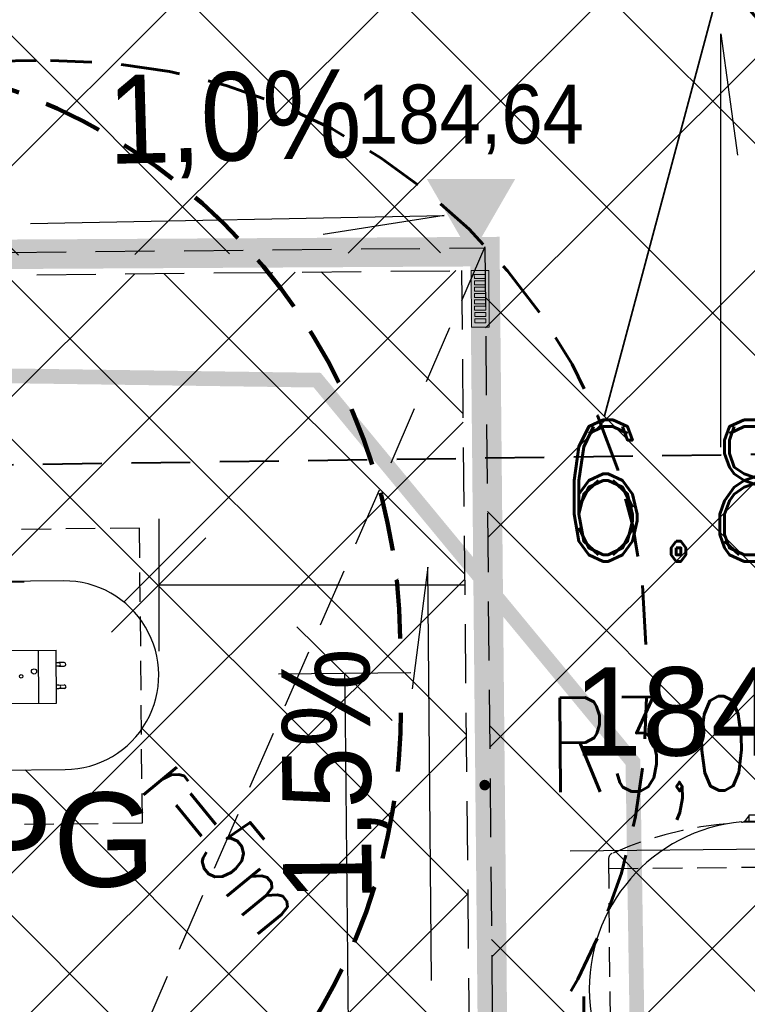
# Model space of a CAD drawing. Extents: x 8014 to 6635291, y -5609 to 5765892.
# Tile 55 of 158: x 6601156.95 to 6601163.12, y 5731805.14 to 5731813.49. Entities that reach past the tile are written whole.
import ezdxf
from ezdxf.enums import TextEntityAlignment as Align

# ---------------------------------------------------------------- set-up
doc = ezdxf.new("R2010")
doc.units = 0
doc.header["$PDSIZE"] = 0.75
for name, pattern in [('( Dashed )', [0.75, 0.5, -0.25]), ('DASHED', [0.75, 0.5, -0.25]), ('DASHED2', [0.375, 0.25, -0.125]), ('HIDDEN', [0.375, 0.25, -0.125]), ('HIDDEN2', [0.1875, 0.125, -0.0625])]:
    doc.linetypes.add(name, pattern=pattern)
doc.layers.get('0').update_dxf_attribs({"linetype": 'CONTINUOUS'})
doc.layers.get('Defpoints').update_dxf_attribs({"linetype": 'CONTINUOUS'})
for name, color, linetype, lineweight in [('!m_spadki', 7, 'CONTINUOUS', 30), ('!m_wpusty', 2, 'CONTINUOUS', 20), ('D_WYMIARY', 7, 'CONTINUOUS', 15), ('GSPWPS', 7, 'CONTINUOUS', 13), ('GSPWPS_O', 7, 'CONTINUOUS', 13), ('T_odn', 7, 'CONTINUOUS', 35), ('T_str.5m', 150, 'HIDDEN', 100), ('T_str.ochr.8m', 40, 'HIDDEN', 60)]:
    doc.layers.add(name, color=color, linetype=linetype, lineweight=lineweight)
for name, color, linetype in [('300_WIATA_DYST', 7, 'CONTINUOUS'), ('300_ZBIORNIKI', 8, 'CONTINUOUS'), ('A-SZRAF- DROGI', 130, 'CONTINUOUS'), ('a_drogi', 4, 'CONTINUOUS'), ('a_dystrybutory', 7, 'CONTINUOUS'), ('a_zieleń', 80, 'CONTINUOUS'), ('droga p.poz', 22, 'CONTINUOUS'), ('Kraw', 7, 'CONTINUOUS'), ('Opisy', 1, 'CONTINUOUS'), ('STREFY', 7, 'CONTINUOUS'), ('T_opisy', 7, 'CONTINUOUS'), ('Wiaty', 2, 'CONTINUOUS'), ('Wymiarowanie', 7, 'CONTINUOUS')]:
    doc.layers.add(name, color=color, linetype=linetype)
doc.layers.add('AP_HATCH_DROGI', color=7, linetype='CONTINUOUS', lineweight=15, true_color=0x949494)
doc.styles.add('Arial', font='arial.ttf')
doc.styles.add('Romand', font='romand.shx', dxfattribs={"width": 0.8})
doc.styles.add('ROMANS', font='romans.shx', dxfattribs={"width": 0.7})
doc.dimstyles.new('DIM500', dxfattribs={"dimscale": 40, "dimtxt": 0.03, "dimasz": 0.01, "dimexe": 0, "dimexo": 0, "dimgap": 0.02, "dimtad": 1, "dimzin": 9, "dimdsep": 46, "dimtxsty": 'ROMANS', "dimblk": 'TICK1', "dimcen": 0, "dimse1": 1, "dimse2": 1, "dimclrd": 256, "dimclre": 7, "dimclrt": 6, "dimazin": 0, "dimtfac": 1, "dimtdec": 4, "dimtix": 1, "dimtmove": 2, "dimatfit": 3, "dimldrblk": 'TICK1', "dimfxl": 1, "dimtolj": 1, "dimtzin": 9, "dimarcsym": 0})
doc.dimstyles.new('wymiary 1000', dxfattribs={"dimtxt": 1.2, "dimasz": 0.5, "dimexe": 0.2, "dimexo": 0, "dimgap": 0.3, "dimtad": 1, "dimzin": 1, "dimtxsty": 'ROMANS', "dimblk": 'OBLIQUE', "dimcen": 1.5, "dimazin": 0, "dimtfac": 1, "dimtix": 1, "dimtmove": 0, "dimatfit": 3, "dimfxl": 1.25, "dimarcsym": 0})

# ---------------------------------------------------------------- blocks, each defined once
blk = doc.blocks.new('D_GSPWPS1')
blk.add_hatch(color=0).paths.add_polyline_path([(-0.045, 0), (-0.043467, -0.011647), (-0.038971, -0.0225), (-0.03182, -0.03182), (-0.0225, -0.038971), (-0.011647, -0.043467), (0, -0.045), (0.011647, -0.043467), (0.0225, -0.038971), (0.03182, -0.03182), (0.038971, -0.0225), (0.043467, -0.011647), (0.045, 0), (0.043467, 0.011647), (0.038971, 0.0225), (0.03182, 0.03182), (0.0225, 0.038971), (0.011647, 0.043467), (0, 0.045), (-0.011647, 0.043467), (-0.0225, 0.038971), (-0.03182, 0.03182), (-0.038971, 0.0225), (-0.043467, 0.011647)])
blk = doc.blocks.new('_Oblique')
at = {"color": 0, "linetype": 'ByBlock', "lineweight": -2}
blk.add_line((-0.5, -0.5), (0.5, 0.5), dxfattribs=at)
blk = doc.blocks.new('*D56')
at = {"layer": 'D_WYMIARY', "color": 0, "linetype": 'Continuous', "lineweight": -2}
for p in [(6601161.613923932, 5731806.443001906), (6601167.953632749, 5731806.503764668)]:
    blk.add_line(p, (6601164.953770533, 5731806.475012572), dxfattribs=at)
at = {"layer": 'Defpoints', "color": 0}
for p in [(6601164.953770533, 5731806.475012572), (6601167.953632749, 5731806.503764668)]:
    blk.add_point(p, dxfattribs=at)
at = {"layer": 'D_WYMIARY', "color": 0, "linetype": 'Continuous', "lineweight": -2, "xscale": 0.5, "yscale": 0.5, "zscale": 0.5, "rotation": 0.5491329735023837}
blk.add_blockref('_Oblique', (6601164.953770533, 5731806.475012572), dxfattribs=at)
at = {"layer": 'D_WYMIARY', "color": 0, "lineweight": 9, "insert": (6601162.526442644, 5731807.227974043), "char_height": 0.8, "attachment_point": 5, "rotation": 0.5491329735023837, "style": 'ROMANS'}
blk.add_mtext('R3,00', dxfattribs=at)
blk = doc.blocks.new('DLPG')
at = {"layer": 'a_dystrybutory', "lineweight": 30, "extrusion": (-1.808568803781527e-08, 1.614379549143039e-07, 0.9999999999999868)}
for p, q in [((7677680.842099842, 5943804.947363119, 0.0007472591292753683), (7677691.614740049, 5943866.004305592, 0.0007375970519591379)), ((7677735.930262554, 5943858.185453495, 0.0007396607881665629), (7677691.614739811, 5943866.004305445, 0.0007375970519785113)), ((7677725.157622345, 5943797.12851102, 0.0007493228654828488), (7677735.930262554, 5943858.185453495, 0.0007396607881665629)), ((7677725.157622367, 5943797.128511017, 0.000749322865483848), (7677680.842099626, 5943804.947362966, 0.0007472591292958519))]:
    blk.add_line(p, q, dxfattribs=at)
at = {"layer": 'a_dystrybutory', "extrusion": (6.705562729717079e-05, -2.328632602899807e-05, 0.9999999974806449)}
for p, q in [((7677702.17931025, 5943864.140567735, 0.0007386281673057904), (7677702.562607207, 5943866.294668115, 0.0007630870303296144)), ((7677703.370198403, 5943870.798473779, 0.0008138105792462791), (7677702.562607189, 5943866.294668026, 0.0007630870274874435)), ((7677705.516940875, 5943865.773216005, 0.0005528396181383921), (7677705.132441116, 5943863.612346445, 0.0005283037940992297)), ((7677705.516940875, 5943865.773216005, 0.0005528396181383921), (7677706.323329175, 5943870.270252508, 0.0006034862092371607)), ((7677721.235010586, 5943862.998910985, -0.0005657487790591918), (7677722.016877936, 5943867.50027537, -0.0005133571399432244)), ((7677724.972398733, 5943866.985595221, -0.0007235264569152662), (7677724.189344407, 5943862.477458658, -0.0007759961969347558)), ((7677721.235010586, 5943862.998910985, -0.0005657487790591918), (7677720.856518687, 5943860.836981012, -0.0005907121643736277)), ((7677723.812039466, 5943860.322300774, -0.0008008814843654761), (7677724.189344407, 5943862.477458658, -0.0007759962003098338))]:
    blk.add_line(p, q, dxfattribs=at)
at = {"layer": 'a_dystrybutory', "extrusion": (-1.808568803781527e-08, 1.614379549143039e-07, 0.9999999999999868)}
blk.add_line((7677733.333087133, 5943843.465237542, 0.0007419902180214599), (7677689.017564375, 5943851.2840894, 0.0007399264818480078), dxfattribs=at)
for centre, radius in [((7677706.074406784, 5943844.362723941, 0.821446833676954), 2.20753830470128), ((7677708.119664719, 5943832.933510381, 0.8214468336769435), 1.490676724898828)]:
    blk.add_circle(centre, radius, dxfattribs=at)
at = {"layer": 'a_dystrybutory', "extrusion": (6.705562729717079e-05, -2.328632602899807e-05, 0.9999999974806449)}
for centre, end in [((7677704.022512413, 5943866.044319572, 376.4231162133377), 169.9901664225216), ((7677704.828667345, 5943870.540116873, 376.4231162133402), 169.9901664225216), ((7677723.47657798, 5943867.248682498, 376.4231162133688), 169.990113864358), ((7677722.694915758, 5943862.748562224, 376.4231162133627), 169.990113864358)]:
    blk.add_arc(centre, 1.499999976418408, 349.9901664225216, end, dxfattribs=at)
blk = doc.blocks.new('TICK1')
at = {"color": 0}
for p, q in [((0, -1.4), (0, 1.4)), ((0, 1.110223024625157e-16), (-0.9999999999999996, 1.110223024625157e-16))]:
    blk.add_line(p, q, dxfattribs=at)
at = {"color": 2}
blk.add_line((-0.9999999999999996, -0.9999999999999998), (1, 1), dxfattribs=at)
blk = doc.blocks.new('*D114')
at = {"layer": 'Defpoints', "color": 0}
for p in [(6601159.974497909, 5731807.947951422), (6601160.330526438, 5731800.851031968), (6601159.77055205, 5731800.845675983)]:
    blk.add_point(p, dxfattribs=at)
at = {"layer": 'Wymiarowanie', "lineweight": -2}
blk.add_line((6601159.706471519, 5731807.545369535), (6601159.766726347, 5731801.245657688), dxfattribs=at)
at = {"layer": 'Wymiarowanie', "lineweight": -2, "xscale": 0.4, "yscale": 0.4, "zscale": 0.4}
for p, rotation in [((6601159.702645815, 5731807.945351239), 90.5480000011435), ((6601159.77055205, 5731800.845675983), 270.5480000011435)]:
    blk.add_blockref('TICK1', p, dxfattribs=dict(at, rotation=rotation))
at = {"layer": 'Wymiarowanie', "color": 6, "insert": (6601161.136534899, 5731804.408903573), "char_height": 1.2, "attachment_point": 5, "rotation": 270.54800000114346, "style": 'ROMANS'}
blk.add_mtext('\\A1;7.1', dxfattribs=at)
blk = doc.blocks.new('*D131')
at = {"layer": 'Defpoints', "color": 0}
for p in [(6601156.535781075, 5731813.723257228), (6601156.427571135, 5731808.723486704), (6601156.584042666, 5731808.723486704)]:
    blk.add_point(p, dxfattribs=at)
at = {"layer": 'Wymiarowanie', "lineweight": -2}
for p, q in [((6601156.427571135, 5731813.323257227), (6601156.427571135, 5731812.021771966)), ((6601156.427571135, 5731809.123486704), (6601156.427571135, 5731809.781771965))]:
    blk.add_line(p, q, dxfattribs=at)
at = {"layer": 'Wymiarowanie', "lineweight": -2, "xscale": 0.4, "yscale": 0.4, "zscale": 0.4}
for p, rotation in [((6601156.427571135, 5731813.723257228), 90), ((6601156.427571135, 5731808.723486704), 270)]:
    blk.add_blockref('TICK1', p, dxfattribs=dict(at, rotation=rotation))
at = {"layer": 'Wymiarowanie', "color": 6, "insert": (6601155.627571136, 5731810.901771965), "char_height": 1.2, "attachment_point": 5, "rotation": 90, "style": 'Romand'}
blk.add_mtext('\\A1;5', dxfattribs=at)
blk = doc.blocks.new('*D132')
at = {"layer": 'Defpoints', "color": 0}
for p in [(6601164.931244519, 5731808.697089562), (6601164.931244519, 5731807.974885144), (6601158.127094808, 5731807.939331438)]:
    blk.add_point(p, dxfattribs=at)
at = {"layer": 'Wymiarowanie', "lineweight": -2}
for p, q in [((6601158.527094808, 5731808.697089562), (6601160.726655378, 5731808.697089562)), ((6601164.531244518, 5731808.697089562), (6601164.33808395, 5731808.697089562))]:
    blk.add_line(p, q, dxfattribs=at)
at = {"layer": 'Wymiarowanie', "lineweight": -2, "xscale": 0.4, "yscale": 0.4, "zscale": 0.4, "rotation": 180}
blk.add_blockref('TICK1', (6601158.127094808, 5731808.697089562), dxfattribs=at)
at = {"layer": 'Wymiarowanie', "lineweight": -2, "xscale": 0.4, "yscale": 0.4, "zscale": 0.4}
blk.add_blockref('TICK1', (6601164.931244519, 5731808.697089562), dxfattribs=at)
at = {"layer": 'Wymiarowanie', "color": 6, "insert": (6601162.532369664, 5731809.497089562), "char_height": 1.2, "attachment_point": 5, "style": 'Romand'}
blk.add_mtext('\\A1;6.8', dxfattribs=at)
blk = doc.blocks.new('A$C362D00BD')
for p, q in [((-3.28578880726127e-06, 174.0000073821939), (-3.28578880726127e-06, 60.00000738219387)), ((-3.28578880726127e-06, 174.0000073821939), (51.14118776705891, 174.0000073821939)), ((53.03513448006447, 209.9266782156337), (8.733805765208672, 174.0000073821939)), ((54.81438433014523, 234.0000073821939), (64.52464918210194, 234.0000073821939)), ((-3.28578880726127e-06, 60.00000738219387), (51.14118776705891, 60.00000738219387)), ((53.03513448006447, 24.07333654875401), (8.733805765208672, 60.00000738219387)), ((54.81438433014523, 7.382193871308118e-06), (64.52464918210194, 7.382193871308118e-06))]:
    blk.add_line(p, q)
blk.add_arc((1474.083330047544, 117.0000073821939), 1424.083333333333, 175.2873750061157, 184.7126249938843)
blk = doc.blocks.new('Z2')
at = {"layer": '300_ZBIORNIKI', "linetype": 'DASHED', "ltscale": 0.5}
for p, q in [((0.7755938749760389, 6.04577362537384e-05), (-13.6451573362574, -0.0009416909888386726)), ((0.6933833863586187, -0.0009459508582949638), (0.6935782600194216, -2.500945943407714)), ((1.075307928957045, -1.153416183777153), (1.084714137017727, -1.153415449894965)), ((1.084714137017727, -1.153415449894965), (1.084729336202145, -1.348415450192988))]:
    blk.add_line(p, q, dxfattribs=at)
for centre, radius, start, end in [((0.7755978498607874, -0.05093954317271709), 0.05, 23.50664506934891, 90.00449036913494), ((-1.983830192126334, -1.251154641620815), 3.059145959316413, 336.5022813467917, 23.50664506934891)]:
    blk.add_arc(centre, radius, start, end, dxfattribs=at)
at = {"layer": '300_ZBIORNIKI', "linetype": 'DASHED', "ltscale": 0.5, "xscale": 0.0009999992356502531, "yscale": 0.001000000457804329, "zscale": 0.0009999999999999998, "rotation": 180.0044823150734}
blk.add_blockref('A$C362D00BD', (1.134712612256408, -1.133911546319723), dxfattribs=at)
blk = doc.blocks.new('wpust_wąski')
at = {"layer": '!m_wpusty', "linetype": 'Continuous'}
for points in [[(0.2399969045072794, -0.07499711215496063), (0.2399969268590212, 0.07499903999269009), (-0.2400030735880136, 0.07499903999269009), (-0.2400030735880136, -0.07500096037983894)], [(-0.06477116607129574, 0.0474260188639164), (-0.06477040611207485, -0.04734398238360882), (-0.09855245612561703, -0.04734425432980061), (-0.09855321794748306, 0.04742574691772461)], [(-0.06476795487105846, 0.04742986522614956), (-0.06476719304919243, -0.04734013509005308), (-0.09854924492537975, -0.04734040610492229), (-0.09855000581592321, 0.04742959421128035)], [(-0.06476795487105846, 0.04742986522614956), (-0.06476719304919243, -0.04734013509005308), (-0.09854924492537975, -0.04734040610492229), (-0.09855000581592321, 0.04742959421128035)], [(-0.01104875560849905, 0.04742645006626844), (-0.01104799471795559, -0.04734355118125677), (-0.04483004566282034, -0.04734382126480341), (-0.04483080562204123, 0.04742617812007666)], [(-0.0110455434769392, 0.04743029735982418), (-0.01104478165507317, -0.04733970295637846), (-0.04482683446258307, -0.04733997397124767), (-0.04482759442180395, 0.04743002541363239)], [(-0.0110455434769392, 0.04743029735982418), (-0.01104478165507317, -0.04733970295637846), (-0.04482683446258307, -0.04733997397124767), (-0.04482759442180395, 0.04743002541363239)], [(0.1501184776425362, 0.04742774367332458), (0.1501192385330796, -0.04734225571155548), (0.1163371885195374, -0.04734252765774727), (0.1163364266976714, 0.04742747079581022)], [(0.150121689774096, 0.04743159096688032), (0.1501224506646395, -0.04733840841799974), (0.1163404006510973, -0.04733867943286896), (0.1163396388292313, 0.04743131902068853)], [(0.150121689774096, 0.04743159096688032), (0.1501224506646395, -0.04733840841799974), (0.1163404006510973, -0.04733867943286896), (0.1163396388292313, 0.04743131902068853)], [(0.2038408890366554, 0.04742817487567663), (0.2038416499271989, -0.04734182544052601), (0.1700595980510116, -0.04734209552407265), (0.1700588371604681, 0.04742790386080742)], [(0.2038441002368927, 0.04743202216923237), (0.2038448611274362, -0.0473379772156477), (0.1700628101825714, -0.04733824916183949), (0.170062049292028, 0.04743175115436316)], [(0.2038441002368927, 0.04743202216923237), (0.2038448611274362, -0.0473379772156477), (0.1700628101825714, -0.04733824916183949), (0.170062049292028, 0.04743175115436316)]]:
    blk.add_lwpolyline(points, close=True, dxfattribs=at)
for points in [[(-0.2059980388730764, 0.04742488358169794), (-0.1722159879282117, 0.04742515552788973), (-0.1722152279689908, -0.04734484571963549), (-0.2059972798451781, -0.0473451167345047), (-0.205998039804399, 0.04742488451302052)], [(-0.2059948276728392, 0.04742873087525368), (-0.1722127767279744, 0.04742900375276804), (-0.172212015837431, -0.04734099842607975), (-0.2059940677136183, -0.04734127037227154), (-0.2059948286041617, 0.04742873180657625)], [(-0.2059948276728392, 0.04742873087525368), (-0.1722127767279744, 0.04742900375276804), (-0.172212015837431, -0.04734099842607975), (-0.2059940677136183, -0.04734127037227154), (-0.2059948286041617, 0.04742873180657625)], [(-0.1184935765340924, 0.04742558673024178), (-0.118492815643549, -0.04734441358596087), (-0.1522748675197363, -0.04734468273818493), (-0.1522756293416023, 0.04742531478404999), (-0.1184935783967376, 0.04742558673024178)], [(-0.1184903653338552, 0.04742943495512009), (-0.1184896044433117, -0.04734056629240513), (-0.1522716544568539, -0.04734083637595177), (-0.1522724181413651, 0.0474291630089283), (-0.1184903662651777, 0.04742943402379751)], [(-0.1184903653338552, 0.04742943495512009), (-0.1184896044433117, -0.04734056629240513), (-0.1522716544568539, -0.04734083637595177), (-0.1522724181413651, 0.0474291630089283), (-0.1184903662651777, 0.04742943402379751)], [(0.008891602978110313, 0.0474266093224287), (0.04267365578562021, 0.04742688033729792), (0.04267441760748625, -0.04734311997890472), (0.008892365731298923, -0.04734339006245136), (0.008891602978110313, 0.0474266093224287)], [(0.008894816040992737, 0.04743045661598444), (0.04267686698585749, 0.04743072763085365), (0.04267762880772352, -0.04733927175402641), (0.008895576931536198, -0.04733954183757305), (0.008894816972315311, 0.04743045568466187)], [(0.008894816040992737, 0.04743045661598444), (0.04267686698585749, 0.04743072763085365), (0.04267762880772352, -0.04733927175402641), (0.008895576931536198, -0.04733954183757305), (0.008894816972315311, 0.04743045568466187)], [(0.06261401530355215, 0.04742704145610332), (0.0963960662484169, 0.04742731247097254), (0.09639682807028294, -0.04734268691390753), (0.06261477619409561, -0.04734295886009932), (0.06261401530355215, 0.04742704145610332)], [(0.062617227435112, 0.04743088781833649), (0.09639927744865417, 0.04743115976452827), (0.09640003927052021, -0.04733883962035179), (0.06261798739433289, -0.04733911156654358), (0.062617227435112, 0.04743088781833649)], [(0.062617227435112, 0.04743088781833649), (0.09639927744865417, 0.04743115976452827), (0.09640003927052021, -0.04733883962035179), (0.06261798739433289, -0.04733911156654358), (0.062617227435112, 0.04743088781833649)]]:
    blk.add_lwpolyline(points, dxfattribs=at)

msp = doc.modelspace()

# ---------------------------------------------------------------- hatches: boundary and pattern name
at = {"layer": 'A-SZRAF- DROGI', "linetype": 'ByBlock', "lineweight": 0}
h = msp.add_hatch(dxfattribs=at)
h.set_pattern_fill('ANSI37', color=253, scale=3, style=0)
h.set_pattern_definition([(45, (3365827.470421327, 2822255.75228963), (-0.2651650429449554, 0.2651650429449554), []), (135, (3365827.470421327, 2822255.75228963), (-0.2651650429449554, -0.2651650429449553), [])])
h.paths.add_polyline_path([(6601164.801, 5731825.446), (6601168.790559, 5731826.947746), (6601168.820585, 5731824.474329), (6601166.454, 5731823.503)])
edge = h.paths.add_edge_path()
edge.add_line((6601172.476, 5731825.895), (6601172.4105, 5731828.025676))
edge.add_line((6601172.4105, 5731828.025676), (6601173.992, 5731828.189))
edge.add_arc((6601186.03492027, 5732243.680015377), 415.665509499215, 268.3397586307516, 269.9116548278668)
edge.add_line((6601185.394, 5731828.015), (6601205.043, 5731828.193))
edge.add_line((6601205.043, 5731828.193), (6601225.2324, 5731828.343))
edge.add_line((6601225.2324, 5731828.343), (6601245.168, 5731828.586))
edge.add_line((6601245.168, 5731828.586), (6601245.54301782, 5731828.590239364))
edge.add_line((6601245.54301782, 5731828.590239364), (6601246.883624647, 5731826.593755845))
edge.add_line((6601246.883624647, 5731826.593755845), (6601221.789705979, 5731826.309230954))
edge.add_line((6601221.789705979, 5731826.309230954), (6601205.136, 5731826.031))
edge.add_line((6601205.136, 5731826.031), (6601185.273, 5731825.848))
edge.add_line((6601185.273, 5731825.848), (6601173.834, 5731826.053))
edge.add_line((6601173.834, 5731826.053), (6601172.476, 5731825.895))
edge = h.paths.add_edge_path()
edge.add_line((6601111.994, 5731733.86), (6601109.203, 5731750.836))
edge.add_line((6601109.203, 5731750.836), (6601106.88, 5731760.994))
edge.add_line((6601106.88, 5731760.994), (6601102.557, 5731779.174))
edge.add_line((6601102.557, 5731779.174), (6601096.809, 5731802.335))
edge.add_line((6601096.809, 5731802.335), (6601093.3935, 5731815.0755))
edge.add_arc((6601112.890643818, 5731821.406846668), 20.49937969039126, 186.6456011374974, 197.9902726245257, ccw=False)
edge.add_arc((6601104.100382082, 5731821.197027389), 11.77172068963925, 157.093056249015, 190.5856574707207, ccw=False)
edge.add_line((6601093.257, 5731825.779000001), (6601095.519, 5731824.743))
edge.add_line((6601095.519, 5731824.743), (6601101.325, 5731802.801))
edge.add_line((6601101.325, 5731802.801), (6601106.886, 5731780.522))
edge.add_line((6601106.886, 5731780.522), (6601111.376, 5731762.136))
edge.add_line((6601111.376, 5731762.136), (6601116.585, 5731733.745))
edge.add_line((6601116.585, 5731733.745), (6601117.929, 5731724.497))
edge.add_line((6601117.929, 5731724.497), (6601120.174581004, 5731712.998631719))
edge.add_line((6601120.174581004, 5731712.998631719), (6601122.073782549, 5731714.127215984))
edge.add_line((6601122.073782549, 5731714.127215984), (6601119.954, 5731724.963))
edge.add_line((6601119.954, 5731724.963), (6601118.634, 5731734.045))
edge.add_line((6601118.634, 5731734.045), (6601113.329, 5731762.836))
edge.add_line((6601113.329, 5731762.836), (6601108.915, 5731781.012))
edge.add_line((6601108.915, 5731781.012), (6601103.286, 5731803.464))
edge.add_line((6601103.286, 5731803.464), (6601098.333, 5731822.44))
edge.add_line((6601098.333, 5731822.44), (6601100.26, 5731826.8))
edge.add_line((6601100.26, 5731826.8), (6601104.18, 5731826.61))
edge.add_line((6601104.18, 5731826.61), (6601124.59, 5731825.705))
edge.add_arc((6601125.610328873, 5731847.683485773), 22.00215689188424, 254.8648362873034, 267.34201003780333, ccw=False)
edge.add_line((6601119.865631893, 5731826.444527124), (6601114.201632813, 5731827.976553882))
edge.add_arc((6601110.333611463, 5731814.50400797), 14.01681427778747, 73.98101766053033, 84.72925958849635)
edge.add_line((6601111.621225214, 5731828.46155551), (6601104.31, 5731828.801))
edge.add_line((6601104.31, 5731828.801), (6601098.736000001, 5731829.044))
edge.add_arc((6601099.467862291, 5731836.320540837), 7.313252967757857, 237.4214308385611, 264.25660123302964, ccw=False)
edge.add_line((6601095.530000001, 5731830.158), (6601092.874, 5731826.011))
edge.add_arc((6601101.918260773, 5731821.943692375), 9.916735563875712, 155.7860047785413, 175.0173574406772)
edge.add_arc((6601112.859662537, 5731821.4016454), 20.86790340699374, 176.1439813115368, 198.0522861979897)
edge.add_line((6601093.019, 5731814.935), (6601096.416, 5731802.213))
edge.add_line((6601096.416, 5731802.213), (6601102.139, 5731779.125))
edge.add_line((6601102.139, 5731779.125), (6601106.492, 5731760.912))
edge.add_line((6601106.492, 5731760.912), (6601108.825, 5731750.719))
edge.add_line((6601108.825, 5731750.719), (6601111.607, 5731733.785))
edge.add_line((6601111.607, 5731733.785), (6601115.11, 5731713.014))
edge.add_line((6601115.11, 5731713.014), (6601115.782940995, 5731710.388937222))
edge.add_line((6601115.782940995, 5731710.388937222), (6601116.122591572, 5731710.590771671))
edge.add_line((6601116.122591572, 5731710.590771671), (6601115.488, 5731713.094))
edge.add_line((6601115.488, 5731713.094), (6601113.741, 5731723.477))
edge.add_line((6601113.741, 5731723.477), (6601111.994, 5731733.86))
at = {"layer": 'a_drogi', "transparency": 33554687}
h = msp.add_hatch(dxfattribs=at)
h.set_pattern_fill('ANSI37', color=256, scale=0.3, style=0)
h.set_pattern_definition([(45, (100, 0), (-0.6735192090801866, 0.6735192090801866), []), (135, (100, 0), (-0.6735192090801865, -0.6735192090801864), [])])
edge = h.paths.add_edge_path()
edge.add_line((6601156.487364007, 5731801.622355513), (6601153.287513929, 5731801.591380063))
edge.add_arc((6601153.295257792, 5731800.791417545), 0.7999999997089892, 90.55462195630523, 270.5546219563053)
edge.add_line((6601153.303001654, 5731799.991455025), (6601156.502851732, 5731800.022430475))
edge.add_arc((6601156.49510787, 5731800.822392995), 0.7999999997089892, 270.5546219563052, 90.55462195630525)
edge = h.paths.add_edge_path()
edge.add_arc((6601157.327132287, 5731807.931587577), 0.8000000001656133, 270.5546218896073, 90.55462195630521)
edge.add_line((6601157.319388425, 5731808.731550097), (6601153.219584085, 5731808.691010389))
edge.add_arc((6601153.227327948, 5731807.89104787), 0.7999999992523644, 90.55462202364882, 270.5546218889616)
edge.add_line((6601153.23507181, 5731807.091085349), (6601157.334876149, 5731807.131625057))
edge = h.paths.add_edge_path()
edge.add_line((6601159.446082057, 5731790.794692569), (6601153.363321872, 5731794.254487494))
edge.add_arc((6601153.044311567, 5731793.51549608), 0.80490737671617, 66.65094559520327, 233.9990526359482)
edge.add_line((6601152.571188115, 5731792.864320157), (6601158.681068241, 5731789.415201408))
edge.add_arc((6601159.07858461, 5731790.096623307), 0.7888948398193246, 239.742291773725, 62.23550981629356)
h.paths.add_polyline_path([(6601160.91675098, 5731788.964647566), (6601160.693268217, 5731811.363524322), (6601151.093717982, 5731811.270597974), (6601151.280260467, 5731788.871363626), (6601160.91675098, 5731788.964647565)], is_closed=False)
at = {"layer": 'a_zieleń', "transparency": 33554687}
h = msp.add_hatch(dxfattribs=at)
h.set_pattern_fill('ANSI31', color=256, scale=2, angle=0.5415578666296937)
h.set_pattern_definition([(45.5415578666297, (6600987.53512271, 5732094.771343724), (-0.1784396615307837, 0.1750979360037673), [])])
edge = h.paths.add_edge_path()
edge.add_line((6601184.522925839, 5731785.715408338), (6601184.766921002, 5731785.473322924))
edge.add_line((6601184.766921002, 5731785.473322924), (6601208.79, 5731802.27))
edge.add_line((6601208.79, 5731802.27), (6601211.05, 5731814.48))
edge.add_line((6601211.05, 5731814.48), (6601142.150843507, 5731813.822858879))
edge.add_arc((6601143.69840858, 5731819.101553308), 5.500870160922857, 253.6603434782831, 270.5475106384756)
edge.add_line((6601143.750973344, 5731813.6009343), (6601191.033618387, 5731814.053326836))
edge.add_arc((6601191.121506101, 5731812.113382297), 1.941934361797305, 359.83740764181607, 92.59396805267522, ccw=False)
edge.add_line((6601193.063432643, 5731812.107871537), (6601193.07399525, 5731811.003901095))
edge.add_line((6601193.07399525, 5731811.003901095), (6601197.383252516, 5731811.044963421))
edge.add_line((6601197.383252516, 5731811.044963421), (6601197.425292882, 5731806.620725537))
edge.add_line((6601197.425292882, 5731806.620725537), (6601199.73158594, 5731806.642472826))
edge.add_line((6601199.73158594, 5731806.642472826), (6601199.802988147, 5731799.171269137))
edge.add_line((6601199.802988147, 5731799.171269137), (6601197.516155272, 5731797.164784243))
edge.add_line((6601197.516155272, 5731797.164784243), (6601194.215775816, 5731797.133052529))
edge.add_line((6601194.215775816, 5731797.133052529), (6601194.250820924, 5731793.47024802))
edge.add_arc((6601191.537576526, 5731793.658273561), 2.719751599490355, 281.08944697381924, 356.0357887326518, ccw=False)
edge.add_line((6601192.060696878, 5731790.989304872), (6601185.152182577, 5731786.155675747))
edge.add_arc((71774552.68679601, -87417922.68084788), 113685689.9179969, 124.9790439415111, 124.9790443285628)
h.paths.add_polyline_path([(6601204.905956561, 5731809.178180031), (6601202.576515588, 5731808.578882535), (6601203.741236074, 5731808.878531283)], flags=16)
h = msp.add_hatch(dxfattribs=at)
h.set_pattern_fill('ANSI31', color=256, scale=2, angle=0.5415578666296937)
h.set_pattern_definition([(45.54817982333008, (6607983.673137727, 5729436.441197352), (-0.1784598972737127, 0.175077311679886), [])])
edge = h.paths.add_edge_path()
edge.add_line((6601132.28887818, 5731807.911557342), (6601127.080955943, 5731807.902463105))
edge.add_line((6601127.080955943, 5731807.902463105), (6601127.042433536, 5731806.545763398))
edge.add_line((6601127.042433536, 5731806.545763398), (6601125.024000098, 5731806.574521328))
edge.add_line((6601125.024000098, 5731806.574521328), (6601123.865375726, 5731808.178802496))
edge.add_line((6601123.865375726, 5731808.178802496), (6601123.892619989, 5731810.090996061))
edge.add_line((6601123.892619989, 5731810.090996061), (6601127.092295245, 5731810.045408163))
edge.add_line((6601127.092295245, 5731810.045408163), (6601127.07886047, 5731809.102461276))
edge.add_line((6601127.07886047, 5731809.102461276), (6601132.973334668, 5731809.112754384))
edge.add_arc((6601141.258670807, 5731812.627467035), 8.999999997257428, 180.5464351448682, 202.9870849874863, ccw=False)
edge.add_line((6601132.259080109, 5731812.541634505), (6601132.247761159, 5731813.728432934))
edge.add_line((6601132.247761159, 5731813.728432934), (6601119.83, 5731813.61))
edge.add_line((6601119.83, 5731813.61), (6601154.4, 5731764.22))
edge.add_line((6601154.4, 5731764.22), (6601170.421137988, 5731775.462184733))
edge.add_line((6601170.421137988, 5731775.462184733), (6601167.795630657, 5731776.94312949))
edge.add_line((6601167.795630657, 5731776.94312949), (6601164.951398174, 5731771.897198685))
edge.add_line((6601164.951398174, 5731771.897198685), (6601163.57632974, 5731771.285145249))
edge.add_line((6601163.57632974, 5731771.285145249), (6601148.409338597, 5731779.830782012))
edge.add_line((6601148.409338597, 5731779.830782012), (6601150.867544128, 5731784.186563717))
edge.add_arc((6601153.830783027, 5731789.327859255), 5.934113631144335, 214.9282003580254, 240.0425568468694, ccw=False)
edge.add_line((6601148.96558026, 5731785.930285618), (6601146.46801821, 5731789.497160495))
edge.add_line((6601146.46801821, 5731789.497160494), (6601142.298628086, 5731786.729162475))
edge.add_line((6601142.298628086, 5731786.729162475), (6601135.134562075, 5731796.97315696))
edge.add_line((6601135.134562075, 5731796.97315696), (6601132.678694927, 5731795.250945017))
edge.add_line((6601132.678694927, 5731795.250945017), (6601128.604672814, 5731801.064981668))
edge.add_line((6601128.604672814, 5731801.064981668), (6601130.241763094, 5731802.2116806))
edge.add_line((6601130.241763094, 5731802.2116806), (6601128.230332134, 5731805.075452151))
edge.add_line((6601128.230332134, 5731805.075452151), (6601132.288878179, 5731807.911557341))
h.paths.add_polyline_path([(6601124.087608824, 5731807.273295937), (6601122.407785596, 5731810.036661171), (6601124.012220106, 5731807.36403475), (6601124.444687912, 5731807.376661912)])
at = {"layer": 'AP_HATCH_DROGI', "transparency": 33554687}
h = msp.add_hatch(dxfattribs=at)
h.set_pattern_fill('ANSI37', color=8, scale=0.4, style=0)
h.set_pattern_definition([(45, (-235.1363771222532, -0.007408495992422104), (-0.8980256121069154, 0.8980256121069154), []), (135, (-235.1363771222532, -0.007408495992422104), (-0.8980256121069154, -0.8980256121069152), [])])
h.paths.add_polyline_path([(6601193.249542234, 5731793.599106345), (6601193.023173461, 5731793.157140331), (6601192.537164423, 5731792.545996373), (6601191.365211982, 5731791.715704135), (6601183.212684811, 5731786.011685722), (6601182.497746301, 5731785.59703122), (6601181.617589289, 5731785.472365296), (6601180.787473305, 5731785.553877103), (6601179.223053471, 5731786.31994221), (6601177.752199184, 5731787.151714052), (6601177.339079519, 5731787.292707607), (6601176.353805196, 5731787.380852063), (6601169.258341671, 5731787.337031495), (6601168.753547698, 5731787.164823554), (6601168.391850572, 5731786.815376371), (6601168.269527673, 5731786.161551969), (6601168.290580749, 5731783.987948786), (6601168.488974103, 5731783.423273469), (6601168.945697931, 5731783.165323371), (6601175.69063093, 5731779.256652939), (6601170.30296666, 5731775.521471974), (6601167.794910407, 5731776.936167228), (6601167.128955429, 5731777.163692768), (6601166.526245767, 5731776.961653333), (6601165.767206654, 5731775.783688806), (6601163.33174438, 5731771.472463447), (6601149.285564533, 5731779.333072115), (6601151.242391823, 5731782.823348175, 0.4126509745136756), (6601150.866490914, 5731784.182768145, -0.1085287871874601), (6601148.96558026, 5731785.930285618), (6601146.409825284, 5731789.580268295, 0.3525795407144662), (6601145.069900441, 5731789.886280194), (6601141.732827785, 5731787.547236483), (6601129.630619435, 5731804.831204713), (6601132.978262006, 5731807.182528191, 0.4134176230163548), (6601133.224768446, 5731808.57313886, -0.1152150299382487), (6601132.259080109, 5731812.541634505), (6601132.249191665, 5731813.578443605), (6601191.12157696, 5731814.047908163), (6601191.993802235, 5731813.804172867), (6601192.465289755, 5731813.507952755), (6601192.845826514, 5731812.99932286), (6601193.051446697, 5731812.404393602), (6601193.047141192, 5731810.787722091), (6601189.71617973, 5731810.759041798), (6601189.71617973, 5731810.476779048), (6601189.478657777, 5731810.589941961), (6601189.137921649, 5731810.649778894), (6601188.638827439, 5731810.516336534), (6601188.455564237, 5731810.361099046), (6601188.183916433, 5731809.949719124), (6601188.300918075, 5731797.719288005), (6601188.593649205, 5731797.284428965), (6601189.24852946, 5731797.040421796), (6601189.730764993, 5731797.164266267), (6601189.9472133, 5731797.324671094), (6601190.197602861, 5731797.731115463, -0.05991203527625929), (6601190.100695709, 5731797.525527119), (6601190.166834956, 5731797.525527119), (6601193.211719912, 5731797.5521764), (6601193.249542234, 5731793.599106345)], is_closed=False)
h.paths.add_polyline_path([(6601150.891862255, 5731811.46124344), (6601160.891791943, 5731811.516907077), (6601161.10822189, 5731789.159091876), (6601151.108690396, 5731789.062293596)], flags=16)
h.paths.add_polyline_path([(6601183.692642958, 5731809.969609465), (6601184.392950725, 5731809.683450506), (6601184.692597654, 5731808.979128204), (6601184.811738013, 5731796.463292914), (6601184.682850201, 5731795.960525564), (6601184.52561327, 5731795.751385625), (6601184.137843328, 5731795.50636878), (6601183.821335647, 5731795.45177002), (6601168.207583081, 5731795.409667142), (6601167.268951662, 5731795.745236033), (6601166.254055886, 5731796.470527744), (6601165.426889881, 5731797.629044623), (6601165.163207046, 5731798.3539978), (6601165.033918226, 5731799.292866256), (6601165.009865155, 5731801.818820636), (6601164.931315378, 5731807.967476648), (6601165.324893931, 5731808.648588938), (6601165.820058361, 5731809.170203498), (6601166.435272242, 5731809.557882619), (6601167.143473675, 5731809.853225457)], flags=16)

# ---------------------------------------------------------------- linework, layer by layer
at = {"layer": '!m_spadki', "linetype": 'Continuous'}
for points in [[(6601162.892493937, 5731809.866608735), (6601162.892493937, 5731813.372946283), (6601163.03322789, 5731812.3434067)], [(6601162.892493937, 5731809.866608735), (6601162.892493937, 5731813.372946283), (6601163.03322789, 5731812.3434067)], [(6601162.892493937, 5731809.866608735), (6601162.892493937, 5731813.372946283), (6601163.03322789, 5731812.3434067)], [(6601157.040461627, 5731811.762762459), (6601160.546112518, 5731811.832151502), (6601159.519559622, 5731811.671070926)], [(6601157.040461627, 5731811.762762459), (6601160.546112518, 5731811.832151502), (6601159.519559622, 5731811.671070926)], [(6601157.040461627, 5731811.762762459), (6601160.546112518, 5731811.832151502), (6601159.519559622, 5731811.671070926)], [(6601160.440030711, 5731805.34207553), (6601160.406756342, 5731808.84825519), (6601160.27579883, 5731807.817426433)], [(6601160.440030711, 5731805.34207553), (6601160.406756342, 5731808.84825519), (6601160.27579883, 5731807.817426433)], [(6601160.440030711, 5731805.34207553), (6601160.406756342, 5731808.84825519), (6601160.27579883, 5731807.817426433)]]:
    msp.add_lwpolyline(points, dxfattribs=at)
msp.add_lwpolyline([(6601160.773939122, 5731811.491729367, 0, 0.75, 0), (6601160.773939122, 5731812.14124842, 0, 0, 0)], format="xyseb", dxfattribs=at)
msp.add_lwpolyline([(6601160.773939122, 5731811.491729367, 0, 0.75, 0), (6601160.773939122, 5731812.14124842, 0, 0, 0)], format="xyseb", dxfattribs=at)
msp.add_lwpolyline([(6601160.773939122, 5731811.491729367, 0, 0.75, 0), (6601160.773939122, 5731812.14124842, 0, 0, 0)], format="xyseb", dxfattribs=at)
at = {"linetype": 'DASHED'}
for p, q in [((6601151.093717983, 5731811.270597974), (6601160.693268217, 5731811.363524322)), ((6601160.693268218, 5731811.363524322), (6601160.91675098, 5731788.964647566))]:
    msp.add_line(p, q, dxfattribs=at)
at = {"color": 7, "linetype": 'HIDDEN2', "lineweight": 25, "ltscale": 2}
msp.add_lwpolyline([(6601153.964537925, 5731809.140499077), (6601153.9883994, 5731806.640612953), (6601157.9882173, 5731806.678780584), (6601157.964355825, 5731809.178666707)], close=True, dxfattribs=at)
at = {"layer": 'droga p.poz', "linetype": 'DASHED2', "ltscale": 5}
msp.add_lwpolyline([(6601134.432121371, 5731816.251352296, 0.125, 0.125, 0), (6601138.493924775, 5731811.38631306, 0.125, 0.125, 0), (6601152.720186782, 5731810.529102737, 0.125, 0.125, 0), (6601159.470171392, 5731810.434289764, 0.125, 0.125, 0), (6601162.14593085, 5731807.195793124, 0.125, 0.125, 0), (6601162.475580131, 5731786.163112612, 0.125, 0.125, 0), (6601169.627939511, 5731779.574954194, 0.125, 0.125, 0), (6601174.661522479, 5731775.951881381, 0.2, 0.2, 0)], format="xyseb", dxfattribs=at)
at = {"layer": 'Kraw'}
for p, q in [((6601157.319388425, 5731808.731550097), (6601153.219584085, 5731808.691010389)), ((6601153.23507181, 5731807.091085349), (6601157.334876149, 5731807.131625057))]:
    msp.add_line(p, q, dxfattribs=at)
msp.add_arc((6601157.327132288, 5731807.931587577), 0.8000000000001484, 270.5546218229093, 90.55462202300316, dxfattribs=at)
at = {"layer": 'STREFY', "color": 1, "linetype": '( Dashed )', "lineweight": 40}
msp.add_lwpolyline([(6601127.746451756, 5731809.389988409), (6601148.895737, 5731809.60824687), (6601173.005388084, 5731809.941712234), (6601194.219636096, 5731810.527736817), (6601211.791938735, 5731810.784421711)], dxfattribs=at)
at = {"layer": 'T_odn', "ltscale": 0.5, "elevation": -10.30000000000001, "flags": 128}
msp.add_lwpolyline([(6601177.775720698, 5731838.749532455), (6601163.522773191, 5731816.179147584), (6601161.906385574, 5731810.132853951)], dxfattribs=at)
at = {"layer": 'T_str.5m', "ltscale": 2}
for centre, start, end in [((6601155.173773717, 5731808.196645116, -2.922147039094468e-07), 0.543533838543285, 90.5435338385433), ((6601155.179278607, 5731807.616373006, -2.922147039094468e-07), 319.8651040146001, 0.5435337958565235)]:
    msp.add_arc(centre, 4.999999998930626, start, end, dxfattribs=at)
at = {"layer": 'T_str.ochr.8m', "color": 3, "ltscale": 2}
msp.add_line((6601156.589078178, 5731813.139518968, 1.031868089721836e-08), (6601157.209014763, 5731813.145400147, 1.031868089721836e-08), dxfattribs=at)
at = {"layer": 'T_str.ochr.8m', "color": 202, "ltscale": 2, "elevation": 1.422323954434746e-09}
msp.add_lwpolyline([(6601175.396192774, 5731816.72219358, -0.3015367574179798), (6601203.187177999, 5731798.325885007, -0.2178183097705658), (6601203.187178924, 5731773.094509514, -0.301537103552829), (6601175.396200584, 5731754.698210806), (6601169.235031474, 5731754.698423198, -0.301372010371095), (6601141.463049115, 5731773.094506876, -0.2177548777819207), (6601141.463048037, 5731798.325839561, -0.3016428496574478), (6601169.254027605, 5731816.722193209), (6601175.396192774, 5731816.72219358)], format="xyb", dxfattribs=at)
at = {"layer": 'T_str.ochr.8m', "color": 202, "ltscale": 2}
for centre, start, end in [((6601157.256446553, 5731808.145625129, 1.031868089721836e-08), 0.5435338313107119, 90.54353427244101), ((6601157.260715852, 5731807.695597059, 1.031868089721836e-08), 270.5435333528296, 0.5435337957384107)]:
    msp.add_arc(centre, 30, start, end, dxfattribs=at)
at = {"layer": 'T_str.ochr.8m', "ltscale": 1.7}
for centre, start, end in [((6601157.256418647, 5731808.148542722, 1.031868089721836e-08), 0.5226371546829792, 90.54353384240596), ((6601157.260743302, 5731807.692679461, 1.031868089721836e-08), 270.5435337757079, 0.5644304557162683)]:
    msp.add_arc(centre, 8, start, end, dxfattribs=at)
at = {"layer": 'T_str.ochr.8m', "color": 3, "ltscale": 2}
for centre, start, end in [((6601157.256422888, 5731808.145624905, 1.031868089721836e-08), 0.5435338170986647, 90.5432652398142), ((6601157.260691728, 5731807.695645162, 1.031868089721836e-08), 270.5438023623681, 0.5435337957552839)]:
    msp.add_arc(centre, 5, start, end, dxfattribs=at)
at = {"layer": 'Wiaty', "color": 10, "linetype": 'DASHED', "ltscale": 2, "const_width": 0.2500000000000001}
msp.add_lwpolyline([(6601150.891791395, 5731811.468651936), (6601160.891721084, 5731811.524315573), (6601161.108151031, 5731789.166500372), (6601151.108619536, 5731789.069702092), (6601150.89178433, 5731811.469390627)], dxfattribs=at)
at = {"layer": 'Wiaty', "linetype": 'DASHED', "flags": 128}
for points in [[(6601160.891405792, 5731811.556886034), (6601161.108233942, 5731789.157935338), (6601151.108691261, 5731789.062292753), (6601150.891862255, 5731811.46124344), (6601160.891405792, 5731811.556886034)], [(6601160.891322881, 5731811.565450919), (6601151.108619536, 5731789.069702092)]]:
    msp.add_lwpolyline(points, dxfattribs=at)

# ---------------------------------------------------------------- block references
at = {"layer": '!m_wpusty', "rotation": 270.5481798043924}
msp.add_blockref('wpust_wąski', (6601160.85109622, 5731811.123867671), dxfattribs=at)
at = {"layer": '300_WIATA_DYST', "xscale": 0.01, "yscale": 0.01, "zscale": 0.01, "rotation": 280.5540555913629}
msp.add_blockref('DLPG', (6528661.450019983, 5796399.22249632, -7.482909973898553e-06), dxfattribs=at)
at = {"layer": '300_ZBIORNIKI', "rotation": 90.5435338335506}
msp.add_blockref('Z2', (6601161.946288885, 5731805.598552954), dxfattribs=at)
at = {"layer": 'GSPWPS', "color": 8, "linetype": 'Continuous', "lineweight": 13}
msp.add_blockref('D_GSPWPS1', (6601160.89, 5731807, 10.08), dxfattribs=at)

# ---------------------------------------------------------------- texts
at = {"layer": '!m_spadki', "linetype": 'Continuous', "style": 'Arial'}
for s, height, rotation, width, p in [('1,0%%%', 0.7499999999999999, 1.573149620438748, 0.9000000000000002, (6601158.779560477, 5731812.297268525)), ('1,0%%%', 0.7499999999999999, 1.573149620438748, 0.9000000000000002, (6601158.779560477, 5731812.297268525)), ('1,0%%%', 0.7499999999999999, 1.573149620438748, 0.9000000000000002, (6601158.779560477, 5731812.297268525)), ('1,5%%%', 0.75, 90.54373236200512, 0.9, (6601159.923416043, 5731807.090420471)), ('1,5%%%', 0.75, 90.54373236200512, 0.9, (6601159.923416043, 5731807.090420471)), ('1,5%%%', 0.75, 90.54373236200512, 0.9, (6601159.923416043, 5731807.090420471))]:
    msp.add_text(s, height=height, rotation=rotation, dxfattribs=dict(at, width=width)).set_placement(p, align=Align.CENTER)
at = {"layer": '!m_spadki', "linetype": 'Continuous', "style": 'Arial', "width": 0.9000000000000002}
msp.add_text('184,64', height=0.5, dxfattribs=at).set_placement((6601160.77010629, 5731812.441233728), align=Align.CENTER)
at = {"layer": 'GSPWPS_O', "color": 8, "linetype": 'Continuous', "lineweight": 0, "style": 'Arial'}
msp.add_text('184.32', height=0.75, dxfattribs=at).set_placement((6601161.64, 5731807.25, 10.8))
at = {"layer": 'Opisy', "insert": (6601158.09542554, 5731806.941778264), "char_height": 0.8000000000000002, "width": 19.59128174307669, "attachment_point": 3, "rotation": 0.5546219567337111, "style": 'Arial'}
msp.add_mtext('LPG', dxfattribs=at)
at = {"layer": 'T_opisy', "style": 'ROMANS', "width": 0.7999999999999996}
msp.add_text('r=5m ', height=0.5499999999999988, rotation=309.324431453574, dxfattribs=at).set_placement((6601157.950044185, 5731806.977164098, 1.031868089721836e-08))

# ---------------------------------------------------------------- dimensions: what is measured, and where the dimension line sits
at = {"layer": 'D_WYMIARY', "linetype": 'Continuous', "lineweight": 9}
dim = msp.add_radius_dim(center=(6601167.953632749, 5731806.503764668, 10.08), mpoint=(6601164.953770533, 5731806.475012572, 10.08), dimstyle='wymiary 1000', override={"dimscale": 1, "dimtxt": 0.8, "dimzin": 0, "dimtxsty": 'ROMANS'}, dxfattribs=at)
dim.commit()
dim.dimension.update_dxf_attribs({"geometry": '*D56', "text_midpoint": (6601162.526442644, 5731807.227974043)})
at = {"layer": 'Wymiarowanie'}
dim = msp.add_linear_dim(base=(6601156.427571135, 5731808.723486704), p1=(6601156.535781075, 5731813.723257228), p2=(6601156.584042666, 5731808.723486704), angle=90, dimstyle='DIM500', override={"dimtxt": 0.03, "dimtxsty": 'Romand'}, dxfattribs=at)
dim.commit()
dim.dimension.update_dxf_attribs({"geometry": '*D131', "text_midpoint": (6601155.627571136, 5731810.901771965), "dimtype": 160})
dim = msp.add_linear_dim(base=(6601164.931244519, 5731808.697089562), p1=(6601158.127094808, 5731807.939331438), p2=(6601164.931244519, 5731807.974885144), dimstyle='DIM500', override={"dimtxt": 0.03, "dimtxsty": 'Romand'}, dxfattribs=at)
dim.commit()
dim.dimension.update_dxf_attribs({"geometry": '*D132', "text_midpoint": (6601162.532369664, 5731809.497089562), "dimtype": 160})
dim = msp.add_linear_dim(base=(6601159.77055205, 5731800.845675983), p1=(6601159.974497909, 5731807.947951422), p2=(6601160.330526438, 5731800.851031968), angle=90.54799999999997, dimstyle='DIM500', dxfattribs=at)
dim.commit()
dim.dimension.update_dxf_attribs({"geometry": '*D114', "text_midpoint": (6601161.136534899, 5731804.408903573)})

doc.saveas('drawing.dxf')
